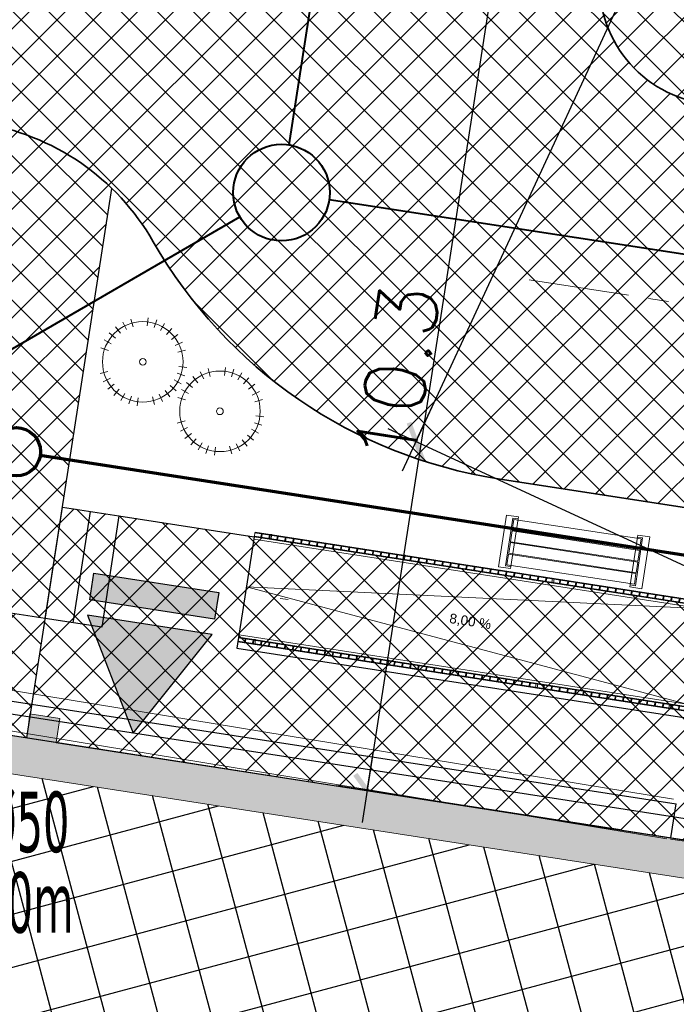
# Model space of a CAD drawing. Header units: metres. Extents: x 5515420 to 5516573, y 5683131 to 5683463.
# Tile 7 of 94: x 5516054 to 5516062, y 5683312 to 5683324. Entities that reach past the tile are written whole.
import ezdxf
from ezdxf.enums import TextEntityAlignment as Align
from ezdxf.lldxf.tags import DXFTag

# ---------------------------------------------------------------- set-up
doc = ezdxf.new("R2010")
doc.units = ezdxf.units.M
doc.linetypes.add('CENTER', pattern=[2, 1.25, -0.25, 0.25, -0.25])
doc.layers.get('0').update_dxf_attribs({"linetype": 'CONTINUOUS', "lineweight": 18, "true_color": 0x000000})
doc.layers.get('Defpoints').update_dxf_attribs({"linetype": 'CONTINUOUS'})
for name, color, linetype in [('--EL_0', 240, 'CONTINUOUS'), ('--EL_KALBE_Nn', 240, '--LINIA_nN'), ('--EL_LEGENDA', 240, 'CONTINUOUS'), ('--EL_projektowane', 240, 'CONTINUOUS'), ('--oświetlenie wokół budynku', 240, 'CONTINUOUS'), ('A-Budynek', 170, 'CONTINUOUS'), ('A-Budynek szraf', 170, 'CONTINUOUS'), ('A-Chodniki', 230, 'CONTINUOUS'), ('A-Drogi-Wejścia', 222, 'CONTINUOUS'), ('A-Nasadzenia', 7, 'CONTINUOUS'), ('A-Nawierzchnie', 41, 'CONTINUOUS'), ('A-Plac-Zabaw', 81, 'CONTINUOUS'), ('A-Rekreacja', 7, 'CONTINUOUS'), ('Nowe_A-Balustrady', 7, 'CONTINUOUS'), ('Nowe_A-Pochylnie', 7, 'CONTINUOUS')]:
    doc.layers.add(name, color=color, linetype=linetype)
for name, color, linetype, lineweight in [('A-Dach-Płatwie_Nr_pióra__4', 7, 'CONTINUOUS', 13), ('A-Drogi', 170, 'CONTINUOUS', 35), ('D-WYMIARY', 7, 'CONTINUOUS', 15), ('Nowe_A-Balustrady_Nr_pióra__11', 7, 'CONTINUOUS', 13), ('Nowe_A-Balustrady_Nr_pióra__91', 7, 'CONTINUOUS', 13), ('Nowe_A-Pochylnie_Nr_pióra__71', 7, 'CONTINUOUS', 13), ('Nowe_A-Pochylnie_Nr_pióra__91', 7, 'CONTINUOUS', 13), ('RR_kd', 106, 'CONTINUOUS', 40), ('RR_ks', 34, 'CONTINUOUS', 70)]:
    doc.layers.add(name, color=color, linetype=linetype, lineweight=lineweight)
doc.layers.add('Nowe_A-Pochylnie_Nr_pióra__86', color=7, linetype='CONTINUOUS', lineweight=13, true_color=0x5555ff)
doc.layers.get('0').off()
doc.styles.get("Standard").update_dxf_attribs({"font": 'simplex.shx'})
doc.styles.add('STYL_AUTOMATYCZNY_2', font='arial.ttf')
doc.styles.add('verdena2', font='verdana.ttf', dxfattribs={"width": 0.5, "height": 0.75})
tags = doc.linetypes.add('--LINIA_nN', pattern='A,0.5,-0.2,["nN",Standard,S=0.1,R=0,X=-0.1,Y=-0.05],-0.25', length=0.95).pattern_tags.tags
tags[6] = DXFTag(74, 10)
doc.dimstyles.get("Standard").update_dxf_attribs({"dimtxt": 0.18, "dimasz": 0.18, "dimexe": 0.18, "dimexo": 0.0625, "dimgap": 0.09, "dimtad": 0, "dimtih": 1, "dimtoh": 1, "dimdec": 4, "dimzin": 0, "dimdsep": 46, "dimtxsty": 'Standard', "dimcen": 0.09, "dimadec": 0, "dimazin": 0, "dimtfac": 1, "dimtdec": 4, "dimtofl": 0, "dimtmove": 0, "dimatfit": 3, "dimfxl": 1, "dimtolj": 1, "dimtzin": 0, "dimarcsym": 0})
pattern_1 = [(45, (0, 0), (-0.2245064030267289, 0.2245064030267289), []), (135, (0, 0), (-0.2245064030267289, -0.2245064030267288), [])]

# ---------------------------------------------------------------- blocks, each defined once
blk = doc.blocks.new('Ławka ogrodowa 22')
at = {"layer": 'A-Dach-Płatwie_Nr_pióra__4', "color": 7, "linetype": 'Continuous', "lineweight": 13}
for p, q in [((150, 0), (0, 0)), ((0, 0), (0, -650)), ((150, -25.00000000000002), (150, 0)), ((1650, 0), (1800, 0)), ((1650, -25.00000000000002), (1650, 0)), ((1800, 0), (1800, -650)), ((85, -625), (85, -25.00000000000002)), ((85, -25.00000000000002), (150, -25.00000000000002)), ((150, -25.00000000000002), (85, -25.00000000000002)), ((85, -25.00000000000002), (85, -625)), ((100.0000000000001, -39.99999999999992), (1700, -39.99999999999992)), ((100.0000000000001, -174.9999999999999), (100.0000000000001, -39.99999999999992)), ((150, -625), (150, -25.00000000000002)), ((1715, -25.00000000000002), (1650, -25.00000000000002)), ((1650, -25.00000000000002), (1715, -25.00000000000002)), ((1650, -625), (1650, -25.00000000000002)), ((1700, -39.99999999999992), (1700, -174.9999999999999)), ((1715, -625), (1715, -25.00000000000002)), ((1715, -25.00000000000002), (1715, -625)), ((1700, -174.9999999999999), (100.0000000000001, -174.9999999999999)), ((100.0000000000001, -184.9999999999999), (1700, -184.9999999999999)), ((100.0000000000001, -319.9999999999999), (100.0000000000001, -184.9999999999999)), ((1700, -184.9999999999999), (1700, -319.9999999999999)), ((1700, -319.9999999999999), (100.0000000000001, -319.9999999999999)), ((100.0000000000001, -329.9999999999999), (1700, -329.9999999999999)), ((100.0000000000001, -464.9999999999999), (100.0000000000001, -329.9999999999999)), ((1700, -329.9999999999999), (1700, -464.9999999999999)), ((1700, -464.9999999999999), (100.0000000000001, -464.9999999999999)), ((100.0000000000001, -475), (1700, -475)), ((100.0000000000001, -610), (100.0000000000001, -475)), ((1700, -475), (1700, -610)), ((1700, -610), (100.0000000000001, -610)), ((0, -650), (150, -650)), ((150, -625), (85, -625)), ((85, -625), (150, -625)), ((150, -650), (150, -625)), ((1650, -625), (1715, -625)), ((1650, -650), (1650, -625)), ((1715, -625), (1650, -625)), ((1800, -650), (1650, -650))]:
    blk.add_line(p, q, dxfattribs=at)
blk = doc.blocks.new('_ARCHTICK')
at = {"color": 0, "linetype": 'ByBlock', "lineweight": -2}
blk.add_line((0, 0), (-1, 0), dxfattribs=at)
blk.add_solid([(0.397747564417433, 0.3093592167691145), (0.3093592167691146, 0.397747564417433), (-0.3093592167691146, -0.397747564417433), (-0.397747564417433, -0.3093592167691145)], dxfattribs=at)
blk = doc.blocks.new('*D292')
at = {"layer": 'D-WYMIARY', "color": 14, "lineweight": -2}
for p, q in [((5516059.793751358, 5683325.168525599), (5516058.088289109, 5683314.17240944)), ((5516062.87289336, 5683324.286178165), (5516059.356935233, 5683324.831491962)), ((5516061.29004259, 5683314.080610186), (5516057.774084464, 5683314.625923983))]:
    blk.add_line(p, q, dxfattribs=at)
at = {"layer": 'Defpoints', "color": 0}
for p in [(5516063.231110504, 5683324.230619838), (5516058.149594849, 5683314.56768353), (5516061.648259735, 5683314.025051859)]:
    blk.add_point(p, dxfattribs=at)
at = {"layer": 'D-WYMIARY', "color": 14, "lineweight": -2, "xscale": 0.5, "yscale": 0.5, "zscale": 0.5}
for p, rotation in [((5516059.732445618, 5683324.773251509), 81.18385189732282), ((5516058.149594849, 5683314.56768353), 261.1838518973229)]:
    blk.add_blockref('_ARCHTICK', p, dxfattribs=dict(at, rotation=rotation))
at = {"layer": 'D-WYMIARY', "color": 50, "linetype": 'ByBlock', "insert": (5516058.521041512, 5683319.735604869), "char_height": 0.75, "attachment_point": 5, "rotation": 81.18385189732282}
blk.add_mtext('\\A1;10.3', dxfattribs=at)
blk = doc.blocks.new('Balustrada_4')
at = {"layer": 'Nowe_A-Balustrady_Nr_pióra__11', "color": 7, "linetype": 'Continuous', "lineweight": 13, "flags": 128}
for points in [[(74312.57488400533, -95740.09280157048), (74312.57488400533, -95780.09280157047), (74322.57488400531, -95780.09280157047), (74322.57488400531, -95740.09280157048)], [(74412.57488400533, -95740.09280157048), (74412.57488400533, -95780.09280157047), (74422.57488400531, -95780.09280157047), (74422.57488400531, -95740.09280157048)], [(74512.57488400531, -95740.09280157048), (74512.57488400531, -95780.09280157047), (74522.57488400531, -95780.09280157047), (74522.57488400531, -95740.09280157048)], [(74612.57488400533, -95740.09280157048), (74612.57488400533, -95780.09280157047), (74622.57488400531, -95780.09280157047), (74622.57488400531, -95740.09280157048)], [(74712.57488400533, -95740.09280157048), (74712.57488400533, -95780.09280157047), (74722.57488400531, -95780.09280157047), (74722.57488400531, -95740.09280157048)], [(74812.57488400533, -95740.09280157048), (74812.57488400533, -95780.09280157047), (74822.57488400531, -95780.09280157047), (74822.57488400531, -95740.09280157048)], [(74912.57488400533, -95740.09280157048), (74912.57488400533, -95780.09280157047), (74922.57488400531, -95780.09280157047), (74922.57488400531, -95740.09280157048)], [(75012.57488400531, -95740.09280157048), (75012.57488400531, -95780.09280157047), (75022.57488400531, -95780.09280157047), (75022.57488400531, -95740.09280157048)], [(75112.57488400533, -95740.09280157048), (75112.57488400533, -95780.09280157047), (75122.57488400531, -95780.09280157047), (75122.57488400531, -95740.09280157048)], [(75212.57488400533, -95740.09280157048), (75212.57488400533, -95780.09280157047), (75222.57488400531, -95780.09280157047), (75222.57488400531, -95740.09280157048)], [(75312.57488400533, -95740.09280157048), (75312.57488400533, -95780.09280157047), (75322.57488400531, -95780.09280157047), (75322.57488400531, -95740.09280157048)], [(75412.57488400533, -95740.09280157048), (75412.57488400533, -95780.09280157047), (75422.57488400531, -95780.09280157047), (75422.57488400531, -95740.09280157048)], [(75512.57488400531, -95740.09280157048), (75512.57488400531, -95780.09280157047), (75522.57488400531, -95780.09280157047), (75522.57488400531, -95740.09280157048)], [(75612.57488400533, -95740.09280157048), (75612.57488400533, -95780.09280157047), (75622.57488400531, -95780.09280157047), (75622.57488400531, -95740.09280157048)], [(75712.57488400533, -95740.09280157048), (75712.57488400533, -95780.09280157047), (75722.57488400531, -95780.09280157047), (75722.57488400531, -95740.09280157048)], [(75812.57488400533, -95740.09280157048), (75812.57488400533, -95780.09280157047), (75822.57488400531, -95780.09280157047), (75822.57488400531, -95740.09280157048)], [(75912.57488400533, -95740.09280157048), (75912.57488400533, -95780.09280157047), (75922.57488400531, -95780.09280157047), (75922.57488400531, -95740.09280157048)], [(76012.57488400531, -95740.09280157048), (76012.57488400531, -95780.09280157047), (76022.57488400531, -95780.09280157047), (76022.57488400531, -95740.09280157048)], [(76095.07488400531, -95730.09280157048), (76095.07488400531, -95790.09280157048), (76115.07488400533, -95790.09280157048), (76115.07488400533, -95730.09280157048)], [(76187.57488400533, -95740.09280157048), (76187.57488400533, -95780.09280157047), (76197.57488400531, -95780.09280157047), (76197.57488400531, -95740.09280157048)], [(76287.57488400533, -95740.09280157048), (76287.57488400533, -95780.09280157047), (76297.57488400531, -95780.09280157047), (76297.57488400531, -95740.09280157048)], [(76387.57488400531, -95740.09280157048), (76387.57488400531, -95780.09280157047), (76397.57488400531, -95780.09280157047), (76397.57488400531, -95740.09280157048)], [(76487.57488400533, -95740.09280157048), (76487.57488400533, -95780.09280157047), (76497.57488400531, -95780.09280157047), (76497.57488400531, -95740.09280157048)], [(76587.57488400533, -95740.09280157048), (76587.57488400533, -95780.09280157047), (76597.57488400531, -95780.09280157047), (76597.57488400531, -95740.09280157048)], [(76687.57488400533, -95740.09280157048), (76687.57488400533, -95780.09280157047), (76697.57488400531, -95780.09280157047), (76697.57488400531, -95740.09280157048)], [(76787.57488400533, -95740.09280157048), (76787.57488400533, -95780.09280157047), (76797.57488400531, -95780.09280157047), (76797.57488400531, -95740.09280157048)], [(76887.57488400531, -95740.09280157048), (76887.57488400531, -95780.09280157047), (76897.57488400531, -95780.09280157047), (76897.57488400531, -95740.09280157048)], [(76987.57488400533, -95740.09280157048), (76987.57488400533, -95780.09280157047), (76997.57488400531, -95780.09280157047), (76997.57488400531, -95740.09280157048)], [(77087.57488400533, -95740.09280157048), (77087.57488400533, -95780.09280157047), (77097.57488400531, -95780.09280157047), (77097.57488400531, -95740.09280157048)], [(77187.57488400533, -95740.09280157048), (77187.57488400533, -95780.09280157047), (77197.57488400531, -95780.09280157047), (77197.57488400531, -95740.09280157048)], [(77287.57488400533, -95740.09280157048), (77287.57488400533, -95780.09280157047), (77297.57488400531, -95780.09280157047), (77297.57488400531, -95740.09280157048)], [(77387.57488400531, -95740.09280157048), (77387.57488400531, -95780.09280157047), (77397.57488400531, -95780.09280157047), (77397.57488400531, -95740.09280157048)], [(77487.57488400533, -95740.09280157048), (77487.57488400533, -95780.09280157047), (77497.57488400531, -95780.09280157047), (77497.57488400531, -95740.09280157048)], [(77587.57488400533, -95740.09280157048), (77587.57488400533, -95780.09280157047), (77597.57488400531, -95780.09280157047), (77597.57488400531, -95740.09280157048)], [(77687.57488400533, -95740.09280157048), (77687.57488400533, -95780.09280157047), (77697.57488400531, -95780.09280157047), (77697.57488400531, -95740.09280157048)], [(77787.57488400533, -95740.09280157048), (77787.57488400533, -95780.09280157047), (77797.57488400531, -95780.09280157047), (77797.57488400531, -95740.09280157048)], [(77887.57488400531, -95740.09280157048), (77887.57488400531, -95780.09280157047), (77897.57488400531, -95780.09280157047), (77897.57488400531, -95740.09280157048)], [(77970.07488400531, -95730.09280157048), (77970.07488400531, -95790.09280157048), (77990.07488400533, -95790.09280157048), (77990.07488400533, -95730.09280157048)], [(78062.57488400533, -95740.09280157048), (78062.57488400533, -95780.09280157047), (78072.57488400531, -95780.09280157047), (78072.57488400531, -95740.09280157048)], [(78162.57488400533, -95740.09280157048), (78162.57488400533, -95780.09280157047), (78172.57488400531, -95780.09280157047), (78172.57488400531, -95740.09280157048)], [(78262.57488400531, -95740.09280157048), (78262.57488400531, -95780.09280157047), (78272.57488400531, -95780.09280157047), (78272.57488400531, -95740.09280157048)], [(78362.57488400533, -95740.09280157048), (78362.57488400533, -95780.09280157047), (78372.57488400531, -95780.09280157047), (78372.57488400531, -95740.09280157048)], [(78462.57488400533, -95740.09280157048), (78462.57488400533, -95780.09280157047), (78472.57488400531, -95780.09280157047), (78472.57488400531, -95740.09280157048)], [(78562.57488400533, -95740.09280157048), (78562.57488400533, -95780.09280157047), (78572.57488400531, -95780.09280157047), (78572.57488400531, -95740.09280157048)], [(78662.57488400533, -95740.09280157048), (78662.57488400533, -95780.09280157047), (78672.57488400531, -95780.09280157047), (78672.57488400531, -95740.09280157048)], [(78762.57488400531, -95740.09280157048), (78762.57488400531, -95780.09280157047), (78772.57488400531, -95780.09280157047), (78772.57488400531, -95740.09280157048)], [(78862.57488400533, -95740.09280157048), (78862.57488400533, -95780.09280157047), (78872.57488400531, -95780.09280157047), (78872.57488400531, -95740.09280157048)], [(78962.57488400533, -95740.09280157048), (78962.57488400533, -95780.09280157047), (78972.57488400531, -95780.09280157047), (78972.57488400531, -95740.09280157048)], [(79062.57488400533, -95740.09280157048), (79062.57488400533, -95780.09280157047), (79072.57488400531, -95780.09280157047), (79072.57488400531, -95740.09280157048)], [(79162.57488400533, -95740.09280157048), (79162.57488400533, -95780.09280157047), (79172.57488400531, -95780.09280157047), (79172.57488400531, -95740.09280157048)], [(79262.57488400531, -95740.09280157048), (79262.57488400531, -95780.09280157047), (79272.57488400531, -95780.09280157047), (79272.57488400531, -95740.09280157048)], [(79362.57488400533, -95740.09280157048), (79362.57488400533, -95780.09280157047), (79372.57488400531, -95780.09280157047), (79372.57488400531, -95740.09280157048)], [(79462.57488400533, -95740.09280157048), (79462.57488400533, -95780.09280157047), (79472.57488400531, -95780.09280157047), (79472.57488400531, -95740.09280157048)], [(79562.57488400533, -95740.09280157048), (79562.57488400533, -95780.09280157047), (79572.57488400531, -95780.09280157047), (79572.57488400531, -95740.09280157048)], [(79662.57488400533, -95740.09280157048), (79662.57488400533, -95780.09280157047), (79672.57488400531, -95780.09280157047), (79672.57488400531, -95740.09280157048)], [(79762.57488400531, -95740.09280157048), (79762.57488400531, -95780.09280157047), (79772.57488400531, -95780.09280157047), (79772.57488400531, -95740.09280157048)]]:
    blk.add_lwpolyline(points, close=True, dxfattribs=at)
at = {"layer": 'Nowe_A-Balustrady_Nr_pióra__91', "color": 7, "linetype": 'Continuous', "lineweight": 13, "flags": 128}
for points in [[(74230.07488400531, -95730.09280157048), (74230.07488400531, -95790.09280157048), (79855.07488400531, -95790.09280157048), (79855.07488400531, -95730.09280157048)], [(74230.07488400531, -95740.09280157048), (74230.07488400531, -95780.09280157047), (79855.07488400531, -95780.09280157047), (79855.07488400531, -95740.09280157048)], [(74420.07488400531, -95730.09280157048), (74420.07488400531, -95790.09280157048), (74440.07488400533, -95790.09280157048), (74440.07488400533, -95730.09280157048)], [(79645.07488400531, -95730.09280157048), (79645.07488400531, -95790.09280157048), (79665.07488400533, -95790.09280157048), (79665.07488400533, -95730.09280157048)]]:
    blk.add_lwpolyline(points, close=True, dxfattribs=at)
blk = doc.blocks.new('Balustrada_5')
at = {"layer": 'Nowe_A-Balustrady_Nr_pióra__11', "color": 7, "linetype": 'Continuous', "lineweight": 13, "flags": 128}
for points in [[(74312.57488400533, -97060.0928015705), (74312.57488400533, -97100.0928015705), (74322.57488400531, -97100.0928015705), (74322.57488400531, -97060.0928015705)], [(74412.57488400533, -97060.0928015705), (74412.57488400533, -97100.0928015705), (74422.57488400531, -97100.0928015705), (74422.57488400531, -97060.0928015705)], [(74512.57488400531, -97060.0928015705), (74512.57488400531, -97100.0928015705), (74522.57488400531, -97100.0928015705), (74522.57488400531, -97060.0928015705)], [(74612.57488400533, -97060.0928015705), (74612.57488400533, -97100.0928015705), (74622.57488400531, -97100.0928015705), (74622.57488400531, -97060.0928015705)], [(74712.57488400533, -97060.0928015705), (74712.57488400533, -97100.0928015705), (74722.57488400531, -97100.0928015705), (74722.57488400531, -97060.0928015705)], [(74812.57488400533, -97060.0928015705), (74812.57488400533, -97100.0928015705), (74822.57488400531, -97100.0928015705), (74822.57488400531, -97060.0928015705)], [(74912.57488400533, -97060.0928015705), (74912.57488400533, -97100.0928015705), (74922.57488400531, -97100.0928015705), (74922.57488400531, -97060.0928015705)], [(75012.57488400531, -97060.0928015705), (75012.57488400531, -97100.0928015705), (75022.57488400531, -97100.0928015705), (75022.57488400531, -97060.0928015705)], [(75112.57488400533, -97060.0928015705), (75112.57488400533, -97100.0928015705), (75122.57488400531, -97100.0928015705), (75122.57488400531, -97060.0928015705)], [(75212.57488400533, -97060.0928015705), (75212.57488400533, -97100.0928015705), (75222.57488400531, -97100.0928015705), (75222.57488400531, -97060.0928015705)], [(75312.57488400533, -97060.0928015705), (75312.57488400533, -97100.0928015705), (75322.57488400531, -97100.0928015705), (75322.57488400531, -97060.0928015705)], [(75412.57488400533, -97060.0928015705), (75412.57488400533, -97100.0928015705), (75422.57488400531, -97100.0928015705), (75422.57488400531, -97060.0928015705)], [(75512.57488400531, -97060.0928015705), (75512.57488400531, -97100.0928015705), (75522.57488400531, -97100.0928015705), (75522.57488400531, -97060.0928015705)], [(75612.57488400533, -97060.0928015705), (75612.57488400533, -97100.0928015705), (75622.57488400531, -97100.0928015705), (75622.57488400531, -97060.0928015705)], [(75712.57488400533, -97060.0928015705), (75712.57488400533, -97100.0928015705), (75722.57488400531, -97100.0928015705), (75722.57488400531, -97060.0928015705)], [(75812.57488400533, -97060.0928015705), (75812.57488400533, -97100.0928015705), (75822.57488400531, -97100.0928015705), (75822.57488400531, -97060.0928015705)], [(75912.57488400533, -97060.0928015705), (75912.57488400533, -97100.0928015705), (75922.57488400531, -97100.0928015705), (75922.57488400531, -97060.0928015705)], [(76012.57488400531, -97060.0928015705), (76012.57488400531, -97100.0928015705), (76022.57488400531, -97100.0928015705), (76022.57488400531, -97060.0928015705)], [(76095.07488400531, -97050.0928015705), (76095.07488400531, -97110.0928015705), (76115.07488400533, -97110.0928015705), (76115.07488400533, -97050.0928015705)], [(76187.57488400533, -97060.0928015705), (76187.57488400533, -97100.0928015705), (76197.57488400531, -97100.0928015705), (76197.57488400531, -97060.0928015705)], [(76287.57488400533, -97060.0928015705), (76287.57488400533, -97100.0928015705), (76297.57488400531, -97100.0928015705), (76297.57488400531, -97060.0928015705)], [(76387.57488400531, -97060.0928015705), (76387.57488400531, -97100.0928015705), (76397.57488400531, -97100.0928015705), (76397.57488400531, -97060.0928015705)], [(76487.57488400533, -97060.0928015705), (76487.57488400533, -97100.0928015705), (76497.57488400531, -97100.0928015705), (76497.57488400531, -97060.0928015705)], [(76587.57488400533, -97060.0928015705), (76587.57488400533, -97100.0928015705), (76597.57488400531, -97100.0928015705), (76597.57488400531, -97060.0928015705)], [(76687.57488400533, -97060.0928015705), (76687.57488400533, -97100.0928015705), (76697.57488400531, -97100.0928015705), (76697.57488400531, -97060.0928015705)], [(76787.57488400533, -97060.0928015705), (76787.57488400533, -97100.0928015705), (76797.57488400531, -97100.0928015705), (76797.57488400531, -97060.0928015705)], [(76887.57488400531, -97060.0928015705), (76887.57488400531, -97100.0928015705), (76897.57488400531, -97100.0928015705), (76897.57488400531, -97060.0928015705)], [(76987.57488400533, -97060.0928015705), (76987.57488400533, -97100.0928015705), (76997.57488400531, -97100.0928015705), (76997.57488400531, -97060.0928015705)], [(77087.57488400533, -97060.0928015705), (77087.57488400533, -97100.0928015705), (77097.57488400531, -97100.0928015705), (77097.57488400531, -97060.0928015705)], [(77187.57488400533, -97060.0928015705), (77187.57488400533, -97100.0928015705), (77197.57488400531, -97100.0928015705), (77197.57488400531, -97060.0928015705)], [(77287.57488400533, -97060.0928015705), (77287.57488400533, -97100.0928015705), (77297.57488400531, -97100.0928015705), (77297.57488400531, -97060.0928015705)], [(77387.57488400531, -97060.0928015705), (77387.57488400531, -97100.0928015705), (77397.57488400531, -97100.0928015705), (77397.57488400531, -97060.0928015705)], [(77487.57488400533, -97060.0928015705), (77487.57488400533, -97100.0928015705), (77497.57488400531, -97100.0928015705), (77497.57488400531, -97060.0928015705)], [(77587.57488400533, -97060.0928015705), (77587.57488400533, -97100.0928015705), (77597.57488400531, -97100.0928015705), (77597.57488400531, -97060.0928015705)], [(77687.57488400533, -97060.0928015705), (77687.57488400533, -97100.0928015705), (77697.57488400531, -97100.0928015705), (77697.57488400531, -97060.0928015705)], [(77787.57488400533, -97060.0928015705), (77787.57488400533, -97100.0928015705), (77797.57488400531, -97100.0928015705), (77797.57488400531, -97060.0928015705)], [(77887.57488400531, -97060.0928015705), (77887.57488400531, -97100.0928015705), (77897.57488400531, -97100.0928015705), (77897.57488400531, -97060.0928015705)], [(77970.07488400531, -97050.0928015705), (77970.07488400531, -97110.0928015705), (77990.07488400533, -97110.0928015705), (77990.07488400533, -97050.0928015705)], [(78062.57488400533, -97060.0928015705), (78062.57488400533, -97100.0928015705), (78072.57488400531, -97100.0928015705), (78072.57488400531, -97060.0928015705)], [(78162.57488400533, -97060.0928015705), (78162.57488400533, -97100.0928015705), (78172.57488400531, -97100.0928015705), (78172.57488400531, -97060.0928015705)], [(78262.57488400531, -97060.0928015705), (78262.57488400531, -97100.0928015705), (78272.57488400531, -97100.0928015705), (78272.57488400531, -97060.0928015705)], [(78362.57488400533, -97060.0928015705), (78362.57488400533, -97100.0928015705), (78372.57488400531, -97100.0928015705), (78372.57488400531, -97060.0928015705)], [(78462.57488400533, -97060.0928015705), (78462.57488400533, -97100.0928015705), (78472.57488400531, -97100.0928015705), (78472.57488400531, -97060.0928015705)], [(78562.57488400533, -97060.0928015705), (78562.57488400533, -97100.0928015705), (78572.57488400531, -97100.0928015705), (78572.57488400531, -97060.0928015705)], [(78662.57488400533, -97060.0928015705), (78662.57488400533, -97100.0928015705), (78672.57488400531, -97100.0928015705), (78672.57488400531, -97060.0928015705)], [(78762.57488400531, -97060.0928015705), (78762.57488400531, -97100.0928015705), (78772.57488400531, -97100.0928015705), (78772.57488400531, -97060.0928015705)], [(78862.57488400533, -97060.0928015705), (78862.57488400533, -97100.0928015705), (78872.57488400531, -97100.0928015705), (78872.57488400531, -97060.0928015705)], [(78962.57488400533, -97060.0928015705), (78962.57488400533, -97100.0928015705), (78972.57488400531, -97100.0928015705), (78972.57488400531, -97060.0928015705)], [(79062.57488400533, -97060.0928015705), (79062.57488400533, -97100.0928015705), (79072.57488400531, -97100.0928015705), (79072.57488400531, -97060.0928015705)], [(79162.57488400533, -97060.0928015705), (79162.57488400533, -97100.0928015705), (79172.57488400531, -97100.0928015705), (79172.57488400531, -97060.0928015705)], [(79262.57488400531, -97060.0928015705), (79262.57488400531, -97100.0928015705), (79272.57488400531, -97100.0928015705), (79272.57488400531, -97060.0928015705)], [(79362.57488400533, -97060.0928015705), (79362.57488400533, -97100.0928015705), (79372.57488400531, -97100.0928015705), (79372.57488400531, -97060.0928015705)], [(79462.57488400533, -97060.0928015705), (79462.57488400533, -97100.0928015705), (79472.57488400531, -97100.0928015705), (79472.57488400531, -97060.0928015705)], [(79562.57488400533, -97060.0928015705), (79562.57488400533, -97100.0928015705), (79572.57488400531, -97100.0928015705), (79572.57488400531, -97060.0928015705)], [(79662.57488400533, -97060.0928015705), (79662.57488400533, -97100.0928015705), (79672.57488400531, -97100.0928015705), (79672.57488400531, -97060.0928015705)], [(79762.57488400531, -97060.0928015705), (79762.57488400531, -97100.0928015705), (79772.57488400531, -97100.0928015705), (79772.57488400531, -97060.0928015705)]]:
    blk.add_lwpolyline(points, close=True, dxfattribs=at)
at = {"layer": 'Nowe_A-Balustrady_Nr_pióra__91', "color": 7, "linetype": 'Continuous', "lineweight": 13, "flags": 128}
for points in [[(74230.07488400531, -97050.0928015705), (74230.07488400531, -97110.0928015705), (79855.07488400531, -97110.0928015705), (79855.07488400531, -97050.0928015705)], [(74230.07488400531, -97060.0928015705), (74230.07488400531, -97100.0928015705), (79855.07488400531, -97100.0928015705), (79855.07488400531, -97060.0928015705)], [(74420.07488400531, -97050.0928015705), (74420.07488400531, -97110.0928015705), (74440.07488400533, -97110.0928015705), (74440.07488400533, -97050.0928015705)], [(79645.07488400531, -97050.0928015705), (79645.07488400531, -97110.0928015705), (79665.07488400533, -97110.0928015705), (79665.07488400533, -97050.0928015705)]]:
    blk.add_lwpolyline(points, close=True, dxfattribs=at)
blk = doc.blocks.new('Prosta rampa 27')
at = {"layer": 'Nowe_A-Pochylnie_Nr_pióra__71', "color": 7, "linetype": 'Continuous', "lineweight": 13}
for p in [(0, 600.0000000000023), (0, -600.0000000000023)]:
    blk.add_line(p, (5625.000003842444, 0), dxfattribs=at)
at = {"layer": 'Nowe_A-Pochylnie_Nr_pióra__91', "color": 7, "linetype": 'Continuous', "lineweight": 13}
for p, q in [((0, -600.0000000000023), (0, 600.0000000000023)), ((0, 600.0000000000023), (5625.000003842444, 600.0000000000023)), ((5625.000003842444, -600.0000000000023), (5625.000003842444, 600.0000000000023)), ((0, -600.0000000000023), (5625.000003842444, -600.0000000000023))]:
    blk.add_line(p, q, dxfattribs=at)
at = {"layer": 'Nowe_A-Pochylnie_Nr_pióra__86', "color": 173, "lineweight": 13, "true_color": 0x5555ff, "style": 'STYL_AUTOMATYCZNY_2'}
blk.add_attdef('mainPercentage', text='', height=120, rotation=180, dxfattribs=at).set_placement((2812.500001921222, -4.794611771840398), align=Align.MIDDLE_CENTER)
blk = doc.blocks.new('*D711')
at = {"layer": 'D-WYMIARY', "color": 14, "lineweight": -2}
for p, q in [((5516046.898735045, 5683315.945821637), (5516046.235063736, 5683311.666743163)), ((5516045.898030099, 5683312.103559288), (5516072.845841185, 5683307.924040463)), ((5516073.055997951, 5683311.888914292), (5516072.392326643, 5683307.609835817))]:
    blk.add_line(p, q, dxfattribs=at)
at = {"layer": 'Defpoints', "color": 0}
for p in [(5516046.954293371, 5683316.304038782), (5516073.111556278, 5683312.247131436), (5516072.450567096, 5683307.985346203)]:
    blk.add_point(p, dxfattribs=at)
at = {"layer": 'D-WYMIARY', "color": 14, "lineweight": -2, "xscale": 0.5, "yscale": 0.5, "zscale": 0.5}
for p, rotation in [((5516046.293304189, 5683312.042253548), 171.1838518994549), ((5516072.450567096, 5683307.985346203), 351.1838518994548)]:
    blk.add_blockref('_ARCHTICK', p, dxfattribs=dict(at, rotation=rotation))
at = {"layer": 'D-WYMIARY', "color": 50, "linetype": 'ByBlock', "insert": (5516059.306798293, 5683309.593821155), "char_height": 0.75, "attachment_point": 5, "rotation": 351.18385189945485}
blk.add_mtext('\\A1;26.5', dxfattribs=at)
blk = doc.blocks.new('*D903')
at = {"layer": 'D-WYMIARY', "color": 14, "lineweight": -2}
for p, q in [((5516058.586720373, 5683318.539222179), (5516109.045570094, 5683427.392488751)), ((5516122.905073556, 5683420.527040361), (5516108.532585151, 5683427.189396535)), ((5516072.782673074, 5683312.399584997), (5516058.410184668, 5683319.061941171))]:
    blk.add_line(p, q, dxfattribs=at)
at = {"layer": 'Defpoints', "color": 0}
for p in [(5516108.877345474, 5683427.029583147), (5516123.23395676, 5683420.3745868), (5516073.111556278, 5683312.247131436)]:
    blk.add_point(p, dxfattribs=at)
at = {"layer": 'D-WYMIARY', "color": 14, "lineweight": -2, "xscale": 0.5, "yscale": 0.5, "zscale": 0.5}
for p, rotation in [((5516108.877345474, 5683427.029583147), 65.12995453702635), ((5516058.754944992, 5683318.902127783), 245.1299545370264)]:
    blk.add_blockref('_ARCHTICK', p, dxfattribs=dict(at, rotation=rotation))
at = {"layer": 'D-WYMIARY', "color": 50, "linetype": 'ByBlock', "insert": (5516083.43055803, 5683373.144594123), "char_height": 0.75, "attachment_point": 5, "rotation": 65.12995453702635}
blk.add_mtext('\\A1;119.2', dxfattribs=at)

msp = doc.modelspace()

# ---------------------------------------------------------------- hatches: boundary and pattern name
at = {"layer": 'A-Budynek', "linetype": 'ByBlock'}
h = msp.add_hatch(color=256, dxfattribs=at)
h.paths.add_polyline_path([(5516047.346706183, 5683315.767557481), (5516072.575074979, 5683311.854718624), (5516069.857698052, 5683294.334194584), (5516044.629329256, 5683298.247033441)], flags=16)
h.paths.add_polyline_path([(5516063.053508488, 5683293.395949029), (5516062.687879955, 5683293.452656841), (5516062.917776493, 5683294.934934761), (5516057.354293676, 5683295.797813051), (5516057.124397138, 5683294.31553513), (5516056.758768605, 5683294.372242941), (5516056.988665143, 5683295.854520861), (5516051.425182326, 5683296.717399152), (5516051.195285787, 5683295.23512123), (5516050.829657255, 5683295.291829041), (5516051.059553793, 5683296.774106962), (5516044.606704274, 5683297.774923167), (5516044.376807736, 5683296.292645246), (5516044.011179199, 5683296.349353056), (5516044.241075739, 5683297.831630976), (5516044.092847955, 5683297.85462063), (5516046.954293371, 5683316.30403878), (5516053.920999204, 5683315.223525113), (5516053.96104948, 5683315.520900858), (5516054.332603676, 5683315.463275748), (5516054.286624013, 5683315.16681788), (5516065.779654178, 5683313.384285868), (5516065.826357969, 5683313.682691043), (5516066.191521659, 5683313.6252744), (5516066.144886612, 5683313.327639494), (5516073.111556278, 5683312.247131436), (5516070.250110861, 5683293.797713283), (5516070.101883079, 5683293.820702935), (5516069.871986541, 5683292.338425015), (5516069.506358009, 5683292.395132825), (5516069.736254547, 5683293.877410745), (5516063.283405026, 5683294.878226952)])
at = {"layer": 'A-Budynek szraf', "linetype": 'ByBlock', "transparency": 33554687}
h = msp.add_hatch(dxfattribs=at)
h.set_pattern_fill('ANSI37', color=256, scale=0.2, angle=59.99999999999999, style=0)
h.set_pattern_definition([(105, (-191.2213894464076, 9.313225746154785e-10), (-0.6133628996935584, -0.1643500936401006), []), (194.9999999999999, (-191.2213894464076, 9.313225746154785e-10), (0.1643500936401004, -0.6133628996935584), [])])
h.paths.add_polyline_path([(5516072.188769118, 5683309.363978), (5516067.782111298, 5683309.363978), (5516067.782111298, 5683306.64545265), (5516071.767134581, 5683306.645452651), (5516069.857698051, 5683294.334194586), (5516044.629329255, 5683298.247033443), (5516047.346706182, 5683315.767557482), (5516072.575074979, 5683311.854718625)])
h.paths.add_polyline_path([(5516054.454114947, 5683304.922500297), (5516060.695085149, 5683304.922500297), (5516060.695085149, 5683303.164174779), (5516054.454114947, 5683303.164174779)], flags=16)
at = {"layer": 'A-Drogi-Wejścia'}
h = msp.add_hatch(color=256, dxfattribs=at)
h.paths.add_polyline_path([(5516055.241517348, 5683315.282135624), (5516056.225230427, 5683316.50492206), (5516054.674409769, 5683316.745449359)])
h.paths.add_polyline_path([(5516056.255119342, 5683316.69763344), (5516054.704298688, 5683316.938160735), (5516054.755758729, 5683317.269953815), (5516056.306579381, 5683317.029426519)])
at = {"layer": 'A-Nawierzchnie', "linetype": 'ByBlock', "true_color": 0xb7e0ab, "transparency": 33554687}
h = msp.add_hatch(dxfattribs=at)
h.set_pattern_fill('ANSI37', color=9, scale=0.1, style=0)
h.set_pattern_definition([(45, (615.2743167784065, 129.3192508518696), (-0.2245064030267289, 0.2245064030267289), []), (135, (615.2743167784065, 129.3192508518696), (-0.2245064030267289, -0.2245064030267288), [])])
h.paths.add_polyline_path([(5516099.6639383, 5683319.509563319), (5516093.18050492, 5683320.492467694, 0.02400827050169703), (5516090.889116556, 5683320.728043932), (5516071.666547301, 5683321.775596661, -0.02484724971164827), (5516069.295594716, 5683322.023371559), (5516062.302756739, 5683323.108692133, -0.3638266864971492), (5516061.032989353, 5683324.559218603), (5516063.231110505, 5683324.230619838), (5516064.490548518, 5683332.646905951), (5516062.29494606, 5683332.975128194), (5516065.4430103, 5683353.379441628, 0.414213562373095), (5516062.9339508, 5683356.800643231), (5516050.08979864, 5683358.776220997, 0.4141947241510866), (5516046.668626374, 5683356.267352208), (5516042.257273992, 5683327.598946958, 0.4142317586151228), (5516044.766305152, 5683324.177561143), (5516053.343595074, 5683322.858275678, -0.02007901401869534), (5516053.579985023, 5683322.812134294), (5516052.668604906, 5683316.935679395), (5516054.150876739, 5683316.705803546), (5516053.920999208, 5683315.223525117), (5516046.954293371, 5683316.304038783), (5516046.53358273, 5683313.591470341), (5516044.962368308, 5683313.835160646), (5516043.961552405, 5683307.382313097), (5516045.532766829, 5683307.138622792), (5516044.092847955, 5683297.854620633), (5516044.241075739, 5683297.831630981), (5516044.011179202, 5683296.349353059), (5516069.871986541, 5683292.33842502), (5516070.101883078, 5683293.820702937), (5516070.250110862, 5683293.797713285), (5516071.690029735, 5683303.081715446), (5516073.26124416, 5683302.838025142), (5516074.262060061, 5683309.290872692), (5516072.690845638, 5683309.534562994), (5516073.111556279, 5683312.247131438), (5516066.144886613, 5683313.327639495), (5516066.374772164, 5683314.809910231), (5516068.140582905, 5683314.536067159), (5516068.712784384, 5683314.452779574), (5516069.444190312, 5683314.361830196), (5516070.42180041, 5683314.267207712), (5516071.256411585, 5683314.210627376), (5516075.58645081, 5683313.974792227), (5516074.85022779, 5683300.465115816), (5516082.256583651, 5683299.380121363), (5516080.796957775, 5683289.416467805), (5516090.875183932, 5683287.94005766), (5516092.610210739, 5683299.78364581), (5516076.426464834, 5683302.154484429), (5516076.852947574, 5683309.980433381), (5516087.948828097, 5683309.370979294), (5516088.305421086, 5683315.861425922), (5516090.617040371, 5683315.735451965, -0.02400827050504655), (5516092.431056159, 5683315.548954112), (5516098.599416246, 5683314.613815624), (5516098.31852322, 5683313.306826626), (5516091.99430035, 5683314.28274265), (5516090.39067605, 5683303.90295513), (5516099.094000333, 5683302.561238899), (5516096.496908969, 5683285.74680292), (5516069.794551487, 5683289.86845434), (5516048.342630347, 5683290.09877717), (5516034.965910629, 5683291.963955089), (5516037.042734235, 5683305.715577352), (5516039.999341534, 5683324.308768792), (5516043.122031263, 5683343.075807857), (5516045.796543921, 5683360.442185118), (5516068.332659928, 5683356.975872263), (5516067.979837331, 5683322.47700484), (5516099.929928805, 5683320.735853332)])
at = {"layer": 'A-Nawierzchnie', "linetype": 'ByBlock', "true_color": 0xcbd1d0, "transparency": 33554687}
h = msp.add_hatch(dxfattribs=at)
h.set_pattern_fill('ANSI37', color=254, scale=0.1, style=0)
h.set_pattern_definition(pattern_1)
h.paths.add_polyline_path([(5516068.531271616, 5683317.08214428), (5516059.777261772, 5683318.440806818, -0.2278659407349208), (5516055.492519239, 5683321.385115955, 0.2282237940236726), (5516053.346113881, 5683322.857893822), (5516044.768823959, 5683324.177179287, -0.4142317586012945), (5516042.259792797, 5683327.598565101), (5516046.67114518, 5683356.266970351, -0.4141947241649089), (5516050.092317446, 5683358.775839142), (5516062.936469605, 5683356.800261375, -0.4142135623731), (5516065.445529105, 5683353.379059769), (5516061.052606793, 5683324.81862364, 0.4138459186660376), (5516062.305275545, 5683323.108310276), (5516069.29811352, 5683322.022989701, 0.02484724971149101), (5516071.669066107, 5683321.775214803), (5516090.891635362, 5683320.727662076, -0.02400827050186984), (5516093.18302372, 5683320.492085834), (5516099.663938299, 5683319.509563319), (5516098.60193505, 5683314.613433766), (5516092.433574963, 5683315.548572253, 0.02400827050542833), (5516090.619559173, 5683315.735070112), (5516071.396589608, 5683316.78264465, -0.02481899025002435), (5516068.534925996, 5683317.081537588)])
h.paths.add_polyline_path([(5516047.432022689, 5683328.326347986), (5516056.322993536, 5683326.958814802, 0.4142135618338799), (5516056.893193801, 5683327.376991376), (5516060.693785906, 5683352.086412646, 0.414213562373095), (5516060.275609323, 5683352.656612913), (5516051.384638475, 5683354.0241461, 0.414213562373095), (5516050.814438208, 5683353.605969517), (5516047.013846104, 5683328.896548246, 0.414213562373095)], flags=16)
at = {"layer": 'A-Nawierzchnie', "linetype": 'ByBlock', "true_color": 0xf8e4d3, "transparency": 33554687}
h = msp.add_hatch(dxfattribs=at)
h.set_pattern_fill('ANSI37', color=254, scale=0.1, style=0)
h.set_pattern_definition(pattern_1)
h.paths.add_polyline_path([(5516054.150876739, 5683316.705803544), (5516052.668606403, 5683316.935689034), (5516053.580017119, 5683322.812341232, -0.1353740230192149), (5516054.979079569, 5683322.045883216), (5516054.150884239, 5683316.705792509)])
h.paths.add_polyline_path([(5516075.58643011, 5683313.974658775), (5516074.85022779, 5683300.465115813), (5516082.256583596, 5683299.380121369), (5516082.531984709, 5683301.260056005), (5516076.426464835, 5683302.154484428), (5516076.852947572, 5683309.98043338), (5516087.948828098, 5683309.370979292), (5516088.035863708, 5683310.868452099), (5516076.93431231, 5683311.47347454), (5516077.165830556, 5683315.390813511), (5516071.338034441, 5683315.708404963, -0.02490027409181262), (5516068.360565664, 5683316.019882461), (5516062.320855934, 5683316.956554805), (5516062.090966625, 5683315.474323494), (5516068.130859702, 5683314.537575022, 0.02482606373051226), (5516071.256411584, 5683314.210627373), (5516075.586450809, 5683313.974792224)])
at = {"layer": 'A-Nawierzchnie', "linetype": 'ByBlock', "true_color": 0xdbccb0, "transparency": 33554687}
h = msp.add_hatch(dxfattribs=at)
h.set_pattern_fill('ANSI37', color=9, scale=0.1, style=0)
h.set_pattern_definition(pattern_1)
h.paths.add_polyline_path([(5516062.090966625, 5683315.474323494), (5516062.305537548, 5683316.857788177), (5516056.746995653, 5683317.719900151), (5516054.365448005, 5683318.089270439), (5516053.96697668, 5683315.519981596), (5516054.332603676, 5683315.463275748), (5516054.286624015, 5683315.166817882), (5516065.779654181, 5683313.384285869), (5516065.826357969, 5683313.682691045), (5516066.191521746, 5683313.625274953), (5516066.375123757, 5683314.809864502)])

# ---------------------------------------------------------------- linework, layer by layer
at = {"layer": '--EL_0', "color": 1, "linetype": 'ByBlock'}
msp.add_line((5516046.954293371, 5683316.304038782), (5516060.033139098, 5683314.275551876), dxfattribs=at)
at = {"layer": '--EL_KALBE_Nn', "linetype": '--LINIA_nN', "ltscale": 10}
for points in [[(5516050.203032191, 5683316.226575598), (5516061.98500488, 5683314.402496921)], [(5516061.920161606, 5683313.982890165), (5516061.98500488, 5683314.402496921)]]:
    msp.add_lwpolyline(points, dxfattribs=at)
at = {"layer": '--EL_LEGENDA', "linetype": '--LINIA_nN', "ltscale": 5}
msp.add_lwpolyline([(5516051.106065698, 5683322.579267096), (5516050.091696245, 5683316.083857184), (5516073.275953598, 5683312.488045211)], dxfattribs=at)
at = {"layer": '--EL_projektowane', "lineweight": 5}
for p, q in [((5516050.198537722, 5683316.392450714), (5516061.953124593, 5683314.463165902)), ((5516050.117556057, 5683315.899052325), (5516061.872142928, 5683313.969767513)), ((5516061.914944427, 5683313.966098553), (5516073.677114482, 5683312.14845002))]:
    msp.add_line(p, q, dxfattribs=at)
at = {"layer": 'A-Budynek', "linetype": 'ByBlock'}
for p, q in [((5516053.920999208, 5683315.223525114), (5516054.365448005, 5683318.089270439)), ((5516054.365448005, 5683318.089270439), (5516055.067058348, 5683317.98044517)), ((5516054.496741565, 5683316.652161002), (5516054.711327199, 5683318.035621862)), ((5516055.067058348, 5683317.98044517), (5516054.852489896, 5683316.596996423)), ((5516055.067142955, 5683317.980432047), (5516056.746994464, 5683317.719892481)), ((5516056.746994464, 5683317.719892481), (5516056.532424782, 5683316.336435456)), ((5516054.852489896, 5683316.596996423), (5516054.150876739, 5683316.705803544)), ((5516046.954293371, 5683316.304038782), (5516073.111556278, 5683312.247131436)), ((5516056.532424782, 5683316.336435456), (5516066.375123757, 5683314.809864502))]:
    msp.add_line(p, q, dxfattribs=at)
at = {"layer": 'A-Budynek', "linetype": 'Continuous', "lineweight": 13}
for points in [[(5516044.011179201, 5683296.349353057), (5516044.241075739, 5683297.831630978), (5516044.092847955, 5683297.854620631), (5516046.954293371, 5683316.304038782), (5516053.920999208, 5683315.223525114), (5516053.96104948, 5683315.520900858), (5516054.332603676, 5683315.463275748), (5516054.286624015, 5683315.166817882), (5516065.779654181, 5683313.384285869), (5516065.826357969, 5683313.682691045), (5516066.191521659, 5683313.625274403), (5516066.144886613, 5683313.327639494), (5516073.111556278, 5683312.247131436), (5516070.250110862, 5683293.797713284), (5516070.101883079, 5683293.820702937), (5516069.871986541, 5683292.338425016)], [(5516047.346706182, 5683315.767557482), (5516072.575074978, 5683311.854718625), (5516069.857698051, 5683294.334194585), (5516044.629329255, 5683298.247033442)]]:
    msp.add_lwpolyline(points, close=True, dxfattribs=at)
at = {"layer": 'A-Chodniki'}
for p, q in [((5516054.150884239, 5683316.705792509), (5516054.979079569, 5683322.045883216)), ((5516054.150876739, 5683316.705803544), (5516052.668606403, 5683316.935689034))]:
    msp.add_line(p, q, dxfattribs=at)
at = {"layer": 'A-Drogi', "color": 141, "linetype": 'CENTER', "lineweight": 15}
msp.add_line((5516060.160682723, 5683320.911229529), (5516068.914692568, 5683319.55256699), dxfattribs=at)
at = {"layer": 'A-Drogi', "linetype": 'ByBlock'}
msp.add_line((5516059.777261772, 5683318.440806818), (5516068.531271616, 5683317.082144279), dxfattribs=at)
for centre, radius, start, end in [((5516062.53517207, 5683324.590588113), 1.500000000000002, 171.2557797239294, 261.1838519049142), ((5516052.890042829, 5683319.892763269), 3.000000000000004, 29.8314953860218, 81.25577972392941), ((5516060.697472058, 5683324.369821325), 5.999999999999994, 209.8314953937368, 261.1778200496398)]:
    msp.add_arc(centre, radius, start, end, dxfattribs=at)
at = {"layer": 'A-Drogi-Wejścia', "elevation": 9.51395762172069e-09}
msp.add_lwpolyline([(5516056.255119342, 5683316.69763344), (5516054.704298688, 5683316.938160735), (5516054.755758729, 5683317.269953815), (5516056.306579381, 5683317.029426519)], close=True, dxfattribs=at)
at = {"layer": 'A-Drogi-Wejścia'}
msp.add_lwpolyline([(5516055.241517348, 5683315.282135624), (5516056.225230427, 5683316.50492206), (5516054.674409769, 5683316.745449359)], close=True, dxfattribs=at)
at = {"layer": 'A-Nasadzenia', "color": 72, "linetype": 'Continuous', "lineweight": 13}
for p, q in [((5516055.160399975, 5683320.294527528), (5516055.11555027, 5683320.383905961)), ((5516055.242743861, 5683320.326173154), (5516055.216192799, 5683320.422583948)), ((5516055.417865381, 5683320.338871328), (5516055.430230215, 5683320.438103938)), ((5516055.503913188, 5683320.319435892), (5516055.535399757, 5683320.414349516)), ((5516055.085812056, 5683320.247425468), (5516055.024387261, 5683320.326336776)), ((5516055.584515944, 5683320.283586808), (5516055.633914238, 5683320.370533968)), ((5516055.656576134, 5683320.232701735), (5516055.721987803, 5683320.308341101)), ((5516054.970961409, 5683320.11461689), (5516054.884014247, 5683320.16401518)), ((5516055.021846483, 5683320.186677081), (5516054.946207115, 5683320.252088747)), ((5516055.717324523, 5683320.168736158), (5516055.796235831, 5683320.230160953)), ((5516055.764426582, 5683320.094148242), (5516055.853805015, 5683320.138997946)), ((5516054.935112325, 5683320.034014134), (5516054.840198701, 5683320.065500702)), ((5516055.796072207, 5683320.011804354), (5516055.892483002, 5683320.038355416)), ((5516054.928375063, 5683319.772844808), (5516054.831964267, 5683319.746293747)), ((5516055.808770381, 5683319.836682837), (5516055.908002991, 5683319.824318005)), ((5516056.118897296, 5683319.680614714), (5516056.074047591, 5683319.769993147)), ((5516056.201241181, 5683319.712260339), (5516056.174690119, 5683319.808671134)), ((5516056.376362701, 5683319.724958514), (5516056.388727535, 5683319.824191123)), ((5516056.462410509, 5683319.705523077), (5516056.493897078, 5683319.800436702)), ((5516054.960020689, 5683319.690500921), (5516054.870642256, 5683319.645651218)), ((5516055.753485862, 5683319.670032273), (5516055.840433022, 5683319.620633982)), ((5516055.789334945, 5683319.750635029), (5516055.88424857, 5683319.719148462)), ((5516056.044309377, 5683319.633512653), (5516055.982884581, 5683319.712423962)), ((5516056.543013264, 5683319.669673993), (5516056.592411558, 5683319.756621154)), ((5516056.615073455, 5683319.61878892), (5516056.680485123, 5683319.694428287)), ((5516055.007122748, 5683319.615913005), (5516054.928211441, 5683319.554488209)), ((5516055.067871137, 5683319.551947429), (5516055.00245947, 5683319.476308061)), ((5516055.638635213, 5683319.537223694), (5516055.70006001, 5683319.458312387)), ((5516055.702600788, 5683319.597972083), (5516055.778240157, 5683319.532560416)), ((5516055.929458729, 5683319.500704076), (5516055.842511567, 5683319.550102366)), ((5516055.980343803, 5683319.572764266), (5516055.904704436, 5683319.638175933)), ((5516056.675821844, 5683319.554823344), (5516056.754733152, 5683319.616248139)), ((5516056.722923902, 5683319.480235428), (5516056.812302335, 5683319.525085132)), ((5516055.139931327, 5683319.501062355), (5516055.090533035, 5683319.414115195)), ((5516055.220534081, 5683319.465213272), (5516055.189047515, 5683319.370299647)), ((5516055.30658189, 5683319.445777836), (5516055.294217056, 5683319.346545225)), ((5516055.481703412, 5683319.45847601), (5516055.508254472, 5683319.362065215)), ((5516055.564047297, 5683319.490121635), (5516055.608897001, 5683319.400743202)), ((5516055.893609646, 5683319.420101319), (5516055.798696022, 5683319.451587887)), ((5516056.754569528, 5683319.39789154), (5516056.850980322, 5683319.424442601)), ((5516055.886872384, 5683319.158931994), (5516055.790461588, 5683319.132380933)), ((5516056.767267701, 5683319.222770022), (5516056.866500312, 5683319.21040519)), ((5516055.91851801, 5683319.076588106), (5516055.829139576, 5683319.031738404)), ((5516056.711983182, 5683319.056119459), (5516056.798930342, 5683319.006721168)), ((5516056.747832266, 5683319.136722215), (5516056.84274589, 5683319.105235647)), ((5516055.965620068, 5683319.00200019), (5516055.886708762, 5683318.940575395)), ((5516056.026368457, 5683318.938034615), (5516055.96095679, 5683318.862395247)), ((5516056.597132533, 5683318.92331088), (5516056.65855733, 5683318.844399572)), ((5516056.661098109, 5683318.984059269), (5516056.736737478, 5683318.918647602)), ((5516056.098428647, 5683318.887149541), (5516056.049030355, 5683318.800202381)), ((5516056.179031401, 5683318.851300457), (5516056.147544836, 5683318.756386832)), ((5516056.265079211, 5683318.831865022), (5516056.252714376, 5683318.732632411)), ((5516056.440200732, 5683318.844563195), (5516056.466751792, 5683318.7481524)), ((5516056.522544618, 5683318.87620882), (5516056.567394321, 5683318.786830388)), ((5516057.168450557, 5683316.942815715), (5516057.069217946, 5683316.955180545))]:
    msp.add_line(p, q, dxfattribs=at)
for centre, radius in [((5516055.362223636, 5683319.892324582), 0.4999999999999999), ((5516055.362223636, 5683319.892324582), 0.04153790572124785), ((5516056.320720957, 5683319.278411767), 0.4999999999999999), ((5516056.320720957, 5683319.278411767), 0.04153790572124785)]:
    msp.add_circle(centre, radius, dxfattribs=at)
at = {"layer": 'A-Rekreacja', "linetype": 'ByBlock'}
msp.add_line((5516054.286624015, 5683315.166817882), (5516058.164287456, 5683314.565404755), dxfattribs=at)
at = {"layer": 'RR_kd'}
for p, q in [((5516059.886804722, 5683340.200176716), (5516057.176333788, 5683322.587973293)), ((5516080.565697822, 5683318.397354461), (5516057.678148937, 5683321.904085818)), ((5516047.202412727, 5683316.265556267), (5516056.565993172, 5683321.694023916))]:
    msp.add_line(p, q, dxfattribs=at)
msp.add_circle((5516057.085069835, 5683321.994954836), 0.6, dxfattribs=at)
at = {"layer": 'RR_ks', "linetype": 'ByBlock'}
msp.add_line((5516069.306201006, 5683316.369345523), (5516054.089263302, 5683318.729443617), dxfattribs=at)
msp.add_circle((5516053.792807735, 5683318.77542292), 0.2999999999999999, dxfattribs=at)

# ---------------------------------------------------------------- block references
at = {"layer": 'A-Plac-Zabaw', "color": 7, "linetype": 'Continuous', "lineweight": 13, "xscale": -0.001, "yscale": 0.0009999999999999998, "rotation": 351.2941337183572}
msp.add_blockref('Ławka ogrodowa 22', (5516061.658154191, 5683317.717908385), dxfattribs=at)
at = {"layer": 'Nowe_A-Balustrady', "color": 7, "linetype": 'Continuous', "lineweight": 13, "xscale": 0.001, "yscale": 0.001, "zscale": 0.001, "rotation": 351.1838518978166}
for name in ['Balustrada_4', 'Balustrada_5']:
    msp.add_blockref(name, (5515998.075137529, 5683423.755071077), dxfattribs=at)
at = {"layer": 'Nowe_A-Pochylnie', "color": 7, "linetype": 'Continuous', "lineweight": 13, "xscale": 0.001, "yscale": 0.001, "rotation": 171.1838518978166}
msp.add_blockref('Prosta rampa 27', (5516062.208979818, 5683316.23522382), dxfattribs=at).add_auto_attribs({'mainPercentage': '8,00 %'})

# ---------------------------------------------------------------- texts
at = {"layer": '--oświetlenie wokół budynku', "linetype": 'Continuous', "lineweight": -3, "style": 'verdena2', "width": 0.5}
for s, p in [('R.O. %%C50', (5516052.138568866, 5683313.804834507)), ('L~13,0m', (5516052.138568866, 5683312.804834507))]:
    msp.add_text(s, height=0.75, dxfattribs=at).set_placement(p)

# ---------------------------------------------------------------- dimensions: what is measured, and where the dimension line sits
at = {"layer": 'D-WYMIARY'}
for p1, p2, distance, picture, middle in [((5516073.111556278, 5683312.247131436), (5516123.23395676, 5683420.3745868), 15.824072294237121, '*D903', (5516083.43055803, 5683373.144594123)), ((5516063.231110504, 5683324.230619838), (5516061.648259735, 5683314.025051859), -3.5404950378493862, '*D292', (5516058.521041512, 5683319.735604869)), ((5516046.954293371, 5683316.304038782), (5516073.111556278, 5683312.247131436), -4.312739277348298, '*D711', (5516059.306798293, 5683309.593821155))]:
    dim = msp.add_aligned_dim(p1=p1, p2=p2, distance=distance, dimstyle='Standard', override={"dimtxt": 0.75, "dimasz": 0.5, "dimexe": 0.3800000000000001, "dimexo": 0.3625, "dimgap": 0.05, "dimtad": 2, "dimtih": 0, "dimdec": 1, "dimblk": 'ARCHTICK', "dimblk1": 'ARCHTICK', "dimblk2": 'ARCHTICK', "dimdle": 0.4, "dimclrd": 14, "dimclre": 14, "dimclrt": 50, "dimtvp": 0.3}, dxfattribs=at)
    dim.commit()
    dim.dimension.update_dxf_attribs({"geometry": picture, "text_midpoint": middle})

doc.saveas('drawing.dxf')
